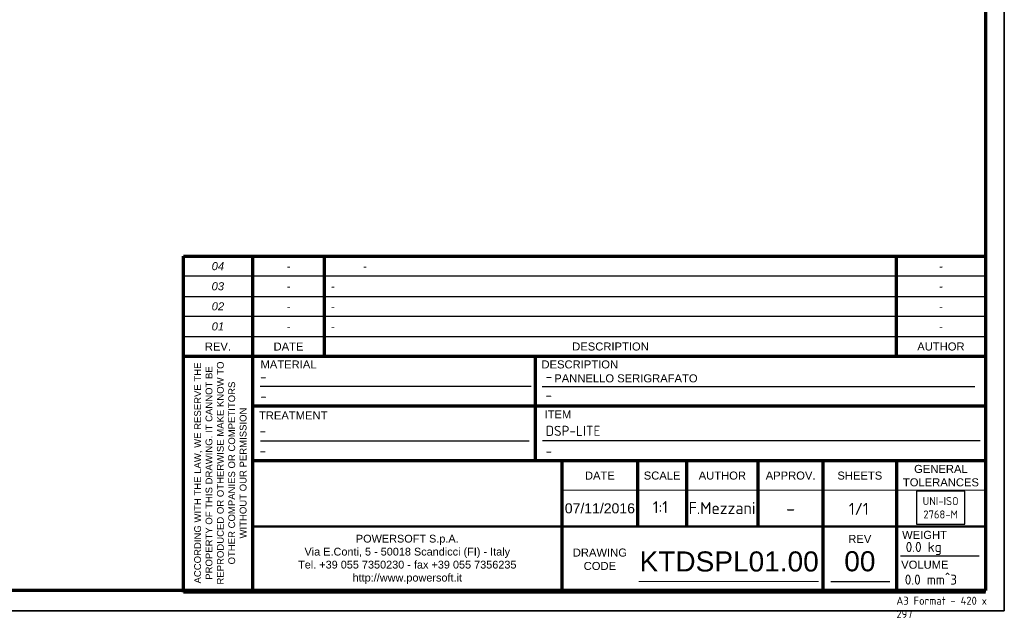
# Model space of a CAD drawing. Header units: millimetres. Extents: x 1 to 420, y -2 to 296.
# Tile 9 of 16: x 175 to 420, y -2 to 147. Entities that reach past the tile are written whole.
import ezdxf
from ezdxf.entities.mleader import LeaderData, LeaderLine
from ezdxf.math import Vec2, Vec3

# ---------------------------------------------------------------- set-up
doc = ezdxf.new("R2010")
doc.units = ezdxf.units.MM
for name, color, linetype in [('_Translation', 7, 'Continuous'), ('BORDO', 7, 'Continuous'), ('Default', 7, 'Continuous'), ('Predefinito', 7, 'Continuous')]:
    doc.layers.add(name, color=color, linetype=linetype)

# ---------------------------------------------------------------- blocks, each defined once
blk = doc.blocks.new('_DOT')
at = {"color": 0, "linetype": 'ByBlock', "lineweight": -2}
blk.add_line((-0.5, 0), (-1, 0), dxfattribs=at)
at = {"color": 0, "linetype": 'ByBlock', "const_width": 0.5}
blk.add_lwpolyline([(-0.25, 0, 1), (0.25, 0, 1)], format="xyb", close=True, dxfattribs=at)

msp = doc.modelspace()

# ---------------------------------------------------------------- linework, layer by layer
at = {"layer": '_Translation', "color": 7, "linetype": 'Continuous', "lineweight": 70}
for p, q in [((415.345, 291.597), (415.345, 5.051)), ((215.495, 4.67), (215.495, 88.313)), ((215.495, 88.313), (415.317, 88.313)), ((232.692, 88.313), (232.692, 4.67)), ((415.317, 63.319), (215.495, 63.319)), ((303.176, 37.325), (303.176, 63.319)), ((232.692, 51.048), (415.317, 51.048)), ((415.317, 37.325), (232.692, 37.325)), ((309.88, 4.67), (309.88, 37.325)), ((328.634, 37.325), (328.634, 20.997)), ((340.89, 20.997), (340.89, 37.325)), ((358.645, 37.325), (358.645, 20.997)), ((374.9, 4.67), (374.9, 37.325)), ((393.125, 37.325), (393.125, 17.907)), ((415.345, 5.051), (5.475, 5.051))]:
    msp.add_line(p, q, dxfattribs=at)
at = {"layer": '_Translation', "color": 7, "linetype": 'Continuous', "lineweight": 25}
for p, q in [((415.317, 83.329), (215.495, 83.329)), ((215.495, 78.312), (415.317, 78.312)), ((415.317, 73.316), (215.495, 73.316)), ((215.495, 68.318), (415.317, 68.318)), ((234.613, 55.913), (302.1, 55.913)), ((304.865, 55.891), (412.649, 55.891)), ((413.969, 42.326), (304.998, 42.326))]:
    msp.add_line(p, q, dxfattribs=at)
at = {"layer": '_Translation', "color": 7, "linetype": 'Continuous', "lineweight": 30}
msp.add_lwpolyline([(398.129, 29.764), (398.129, 21.581), (410.178, 21.581), (410.178, 29.764), (398.129, 29.764)], dxfattribs=at)
at = {"layer": 'Default', "color": 7, "linetype": 'Continuous', "lineweight": 18}
msp.add_line((328.978, 7.347), (373.734, 7.347), dxfattribs=at)
at = {"layer": 'Predefinito', "color": 7, "linetype": 'Continuous', "lineweight": 35}
for p, q in [((420.012, 296.257), (420.012, -0.008)), ((420.012, -0.008), (0.74, -0.008))]:
    msp.add_line(p, q, dxfattribs=at)
at = {"layer": 'Predefinito', "color": 7, "linetype": 'Continuous', "lineweight": 70}
for p, q in [((250.681, 63.319), (250.681, 88.313)), ((393.125, 63.319), (393.125, 88.313)), ((393.125, 17.907), (393.125, 4.67)), ((415.317, 4.67), (215.495, 4.67))]:
    msp.add_line(p, q, dxfattribs=at)
at = {"layer": 'Predefinito', "color": 7, "linetype": 'Continuous', "lineweight": 9}
for p, q in [((415.317, 88.313), (415.317, 4.67)), ((210.703, -0.008), (420.012, -0.008))]:
    msp.add_line(p, q, dxfattribs=at)
at = {"layer": 'Predefinito', "color": 7, "linetype": 'Continuous', "lineweight": 25}
for p, q in [((234.679, 42.35), (301.649, 42.35)), ((394.147, 13.708), (413.71, 13.708)), ((376.763, 7.347), (391.494, 7.347)), ((393.935, 5.36), (414.071, 5.36))]:
    msp.add_line(p, q, dxfattribs=at)
at = {"layer": 'Predefinito', "color": 7, "linetype": 'Continuous', "lineweight": 18}
msp.add_line((309.88, 30.028), (415.317, 30.028), dxfattribs=at)
at = {"layer": 'Predefinito', "color": 7, "linetype": 'Continuous', "lineweight": 50}
msp.add_line((415.317, 20.997), (232.692, 20.997), dxfattribs=at)

# ---------------------------------------------------------------- texts
at = {"layer": '_Translation', "char_height": 2}
for s, insert, width, attachment_point in [('{\\fArial|b0||i1||c0|p34;\\C7;\\H2.;\\W1.;04}', (224.094, 85.813), 17.19725, 5), ('{\\fArial|b0||i1||c0|p34;\\C7;\\H2.;\\W1.;-}', (241.687, 85.813), 17.98926, 5), ('{\\fArial|b0||i1||c0|p34;\\C7;\\H2.;\\W1.;^I}{\\fArial|b0||i1||c0|p34;\\C7;\\H2.;\\W1.;  -}', (250.681, 85.813), 142.44308, 4), ('{\\fArial|b0||i1||c0|p34;\\C7;\\H2.;\\W1.;-}', (404.221, 85.813), 22.19296, 5), ('{\\fArial|b0||i1||c0|p34;\\C7;\\H2.;\\W1.;03}', (224.077, 80.815), 17.16428, 5), ('{\\fArial|b0||i1||c0|p34;\\C7;\\H2.;\\W1.;-}', (241.687, 80.815), 17.98926, 5), ('{\\fArial|b0||i1||c0|p34;\\C7;\\H2.;\\W1.;  -}', (250.681, 80.815), 142.44308, 4), ('{\\fArial|b0||i1||c0|p34;\\C7;\\H2.;\\W1.;-}', (404.221, 80.815), 22.19296, 5), ('{\\fArial|b0||i1||c0|p34;\\C7;\\H2.;\\W1.;02}', (224.094, 75.816), 17.19725, 5), ('{\\fArial|b0||i1||c0|p34;\\C7;\\H2.;\\W1.;-}', (241.687, 75.814), 17.98926, 5), ('{\\fArial|b0||i1||c0|p34;\\C7;\\H2.;\\W1.;  -}', (250.681, 75.816), 142.44308, 4), ('{\\fArial|b0||i1||c0|p34;\\C7;\\H2.;\\W1.;-}', (404.221, 75.816), 22.19296, 5), ('{\\fArial|b0||i1||c0|p34;\\C7;\\H2.;\\W1.;01}', (224.094, 70.817), 17.19725, 5), ('{\\fArial|b0||i1||c0|p34;\\C7;\\H2.;\\W1.;-}', (241.687, 70.817), 17.98926, 5), ('{\\fArial|b0||i1||c0|p34;\\C7;\\H2.;\\W1.;  -}', (250.681, 70.817), 142.44308, 4), ('{\\fArial|b0||i1||c0|p34;\\C7;\\H2.;\\W1.;-}', (404.221, 70.817), 22.19296, 5), ('{\\fArial|b0||i0||c0|p34;\\C7;\\H2.;\\W1.;REV.}', (224.094, 65.818), 17.19725, 5), ('{\\fArial|b0||i0||c0|p34;\\C7;\\H2.;\\W1.;DATE}', (241.687, 65.818), 17.98926, 5), ('{\\fArial|b0||i0||c0|p34;\\C7;\\H2.;\\W1.;DESCRIPTION}', (321.903, 65.818), 142.44308, 5), ('{\\fArial|b0||i0||c0|p34;\\C7;\\H2.;\\W1.;AUTHOR}', (404.221, 65.818), 22.19296, 5), ('{\\fArial|b0||i0||c0|p34;\\C7;\\H2.;\\W1.;MATERIAL}', (241.686, 61.362), 17.98824, 5), ('{\\fArial|b0||i0||c0|p34;\\C7;\\H2.;\\W1.;DESCRIPTION}', (314.245, 61.354), 22.13987, 5), ('{\\fArial|b0||i0||c0|p34;\\C7;\\H2.;\\W1.;TREATMENT}', (242.855, 48.668), 20.32635, 5), ('{\\fArial|b0||i0||c0|p34;\\C7;\\H2.;\\W1.;ITEM}', (308.802, 48.928), 11.25254, 5), ('{\\fArial|b0||i0||c0|p34;\\C7;\\H2.;\\W1.;DATE}', (319.257, 33.676), 18.75434, 5), ('{\\fArial|b0||i0||c0|p34;\\C7;\\H2.;\\W1.;SCALE}', (334.762, 33.676), 12.25588, 5), ('{\\fArial|b0||i0||c0|p34;\\C7;\\H2.;\\W1.;AUTHOR}', (349.768, 33.676), 17.75458, 5), ('{\\fArial|b0||i0||c0|p34;\\C7;\\H2.;\\W1.;APPROV.}', (366.772, 33.676), 16.25493, 5), ('{\\fArial|b0||i0||c0|p34;\\C7;\\H2.;\\W1.;SHEETS}', (384.012, 33.676), 18.22469, 5), ('{\\fArial|b0||i0||c0|p34;\\C7;\\H2.;\\W1.;GENERAL \\P}{\\fArial|b0||i0||c0|p34;\\C7;\\H2.;\\W1.;TOLERANCES}', (404.221, 33.66), 22.19296, 5), ('{\\fSolid Edge ISO|b0||i0||c0|p34;\\C7;\\H2.;\\W1.;UNI-ISO\\P}{\\fSolid Edge ISO|b0||i0||c0|p34;\\C7;\\H2.;\\W1.;2768-M}', (404.153, 25.673), 12.04884, 5), ('{\\fArial|b0||i0||c0|p34;\\C7;\\H2.;\\W1.;WEIGHT}', (400.136, 18.906), 14.02207, 5), ('{\\fArial|b0||i0||c0|p34;\\C7;\\H2.;\\W1.;REV}', (384.012, 17.913), 18.22469, 5), ('{\\fArial|b0||i0||c0|p34;\\C7;\\H2.;\\W1.;DRAWING\\P}{\\fArial|b0||i0||c0|p34;\\C7;\\H2.;\\W1.;CODE}', (319.257, 12.834), 18.75434, 5), ('{\\fArial|b0||i0||c0|p34;\\C7;\\H2.;\\W1.;VOLUME}', (400.218, 11.48), 14.1342, 5)]:
    msp.add_mtext(s, dxfattribs=dict(at, insert=insert, width=width, attachment_point=attachment_point))
at = {"layer": '_Translation', "insert": (224.712, 34.322), "char_height": 1.7, "width": 57.16663, "attachment_point": 5, "rotation": 90}
msp.add_mtext('{\\fArial|b0||i0||c0|p34;\\C7;\\H1.7;\\W1.;ACCORDING WITH THE LAW, WE RESERVE THE \\P}{\\fArial|b0||i0||c0|p34;\\C7;\\H1.7;\\W1.;PROPERTY OF THIS DRAWING. IT CANNOT BE \\P}{\\fArial|b0||i0||c0|p34;\\C7;\\H1.7;\\W1.;REPRODUCED OR OTHERWISE MAKE KNOW TO \\P}{\\fArial|b0||i0||c0|p34;\\C7;\\H1.7;\\W1.;OTHER COMPANIES OR COMPETITORS \\P}{\\fArial|b0||i0||c0|p34;\\C7;\\H1.7;\\W1.;WITHOUT OUR PERMISSION }', dxfattribs=at)
at = {"layer": 'BORDO', "attachment_point": 5}
for s, insert, char_height, width in [('{\\fArial|b0||i0||c0|p34;\\C7;\\H2.5;\\W1.;07/11/2016}', (319.257, 25.512), 2.5, 18.75434), ('{\\fSolid Edge ISO|b0||i0||c0|p34;\\C7;\\H3.5;\\W1.;-}', (366.772, 25.512), 3.5, 16.25493)]:
    msp.add_mtext(s, dxfattribs=dict(at, insert=insert, char_height=char_height, width=width))
at = {"layer": 'Default', "insert": (307.895, 58.897), "char_height": 2, "width": 39.31305, "attachment_point": 1}
msp.add_mtext('{\\fArial Baltic|b0||i0||c0|p34;\\C7;\\H2.;\\W1.;PANNELLO SERIGRAFATO}', dxfattribs=at)
at = {"layer": 'Predefinito'}
for s, insert, char_height, width, attachment_point in [('{\\fArial|b0||i0||c0|p34;\\C7;\\H1.940277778;\\W1.;\\T1.;POWERSOFT S.p.A.\\P}{\\fArial|b0||i0||c0|p34;\\C7;\\H1.940277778;\\W1.;\\T1.;Via E.Conti, 5 - 50018 Scandicci (FI) - Italy\\P}{\\fArial|b0||i0||c0|p34;\\C7;\\H1.940277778;\\W1.;\\T1.;Tel. +39 055 7350230 - fax +39 055 7356235\\P}{\\fArial|b0||i0||c0|p34;\\C7;\\H1.940277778;\\W1.;\\T1.;http://www.powersoft.it\\P}', (271.277, 12.834), 1.94028, 77.20525, 5), ('{\\fSolid Edge ISO|b0||i0||c0|p34;\\C7;\\H2.;\\W1.;A3 Format - 420 x 297}', (393.127, 3.517), 2, 24.65001, 1)]:
    msp.add_mtext(s, dxfattribs=dict(at, insert=insert, char_height=char_height, width=width, attachment_point=attachment_point))

# ---------------------------------------------------------------- leaders
at = {"layer": 'Default', "color": 7, "linetype": 'Continuous', "lineweight": 35}
ml = msp.add_multileader_mtext('Standard', dxfattribs=at)
ml.set_content('{\\pxsm0.9;\\fSolid Edge ISO|b1||i0||c0|p34;\\W1.;-\\P}', color=256)
ml.set_leader_properties()
ml.set_arrow_properties(name='DOT')
ml.build(insert=Vec2(0, 0))
ml.multileader.update_dxf_attribs({"leader_type": 0, "dogleg_length": 0, "arrow_head_size": 3.75})
ctx = ml.context
ctx.base_point, ctx.char_height, ctx.arrow_head_size, ctx.landing_gap_size = Vec3(232.604, 58.272), 2.5, 3.75, 0.875
ctx.mtext.insert = Vec3(234.604, 59.522)
ml = msp.add_multileader_mtext('Standard', dxfattribs=at)
ml.set_content('{\\pxsm0.9;\\fSolid Edge ISO|b1||i0||c0|p34;\\W1.;-\\P}', color=256)
ml.set_leader_properties()
ml.set_arrow_properties(name='DOT')
ml.build(insert=Vec2(0, 0))
ml.multileader.update_dxf_attribs({"leader_type": 0, "dogleg_length": 0, "arrow_head_size": 3.75})
ctx = ml.context
ctx.base_point, ctx.char_height, ctx.arrow_head_size, ctx.landing_gap_size = Vec3(303.756, 58.384), 2.5, 3.75, 0.875
ctx.mtext.insert = Vec3(305.756, 59.634)
ml = msp.add_multileader_mtext('Standard', dxfattribs=at)
ml.set_content('{\\pxsm0.9;\\fSolid Edge ISO|b1||i0||c0|p34;\\W1.;-\\P}', color=256)
ml.set_leader_properties()
ml.set_arrow_properties(name='DOT')
ml.build(insert=Vec2(0, 0))
ml.multileader.update_dxf_attribs({"leader_type": 0, "dogleg_length": 0, "arrow_head_size": 3.75})
ctx = ml.context
ctx.base_point, ctx.char_height, ctx.arrow_head_size, ctx.landing_gap_size = Vec3(232.632, 53.451), 2.5, 3.75, 0.875
ctx.mtext.insert = Vec3(234.632, 54.701)
ml = msp.add_multileader_mtext('Standard', dxfattribs=at)
ml.set_content('{\\pxsm0.9;\\fSolid Edge ISO|b1||i0||c0|p34;\\W1.;-\\P}', color=256)
ml.set_leader_properties()
ml.set_arrow_properties(name='DOT')
ml.build(insert=Vec2(0, 0))
ml.multileader.update_dxf_attribs({"leader_type": 0, "dogleg_length": 0, "arrow_head_size": 3.75})
ctx = ml.context
ctx.base_point, ctx.char_height, ctx.arrow_head_size, ctx.landing_gap_size = Vec3(303.693, 53.705), 2.5, 3.75, 0.875
ctx.mtext.insert = Vec3(305.693, 54.955)
ml = msp.add_multileader_mtext('Standard', dxfattribs=at)
ml.set_content('{\\pxsm0.9;\\fSolid Edge ISO|b1||i0||c0|p34;\\W1.;-\\P}', color=256)
ml.set_leader_properties()
ml.set_arrow_properties(name='DOT')
ml.build(insert=Vec2(0, 0))
ml.multileader.update_dxf_attribs({"leader_type": 0, "dogleg_length": 0, "arrow_head_size": 3.75})
ctx = ml.context
ctx.base_point, ctx.char_height, ctx.arrow_head_size, ctx.landing_gap_size = Vec3(232.487, 44.836), 2.5, 3.75, 0.875
ctx.mtext.insert = Vec3(234.487, 46.086)
ml = msp.add_multileader_mtext('Standard', dxfattribs=at)
ml.set_content('{\\pxsm0.9;\\fSolid Edge ISO|b1||i0||c0|p34;\\W1.;DSP-LITE\\P}', color=256)
ml.set_leader_properties()
ml.set_arrow_properties(name='DOT')
ml.build(insert=Vec2(0, 0))
ml.multileader.update_dxf_attribs({"leader_type": 0, "dogleg_length": 0, "arrow_head_size": 3.75})
ctx = ml.context
ctx.base_point, ctx.char_height, ctx.arrow_head_size, ctx.landing_gap_size = Vec3(303.768, 44.808), 2.5, 3.75, 0.875
ctx.mtext.insert = Vec3(305.768, 46.078)
ml = msp.add_multileader_mtext('Standard', dxfattribs=at)
ml.set_content('{\\pxsm0.9;\\fSolid Edge ISO|b1||i0||c0|p34;\\W1.;-\\P}', color=256)
ml.set_leader_properties()
ml.set_arrow_properties(name='DOT')
ml.build(insert=Vec2(0, 0))
ml.multileader.update_dxf_attribs({"leader_type": 0, "dogleg_length": 0, "arrow_head_size": 3.75})
ctx = ml.context
ctx.base_point, ctx.char_height, ctx.arrow_head_size, ctx.landing_gap_size = Vec3(232.475, 39.85), 2.5, 3.75, 0.875
ctx.mtext.insert = Vec3(234.475, 41.1)
ml = msp.add_multileader_mtext('Standard', dxfattribs=at)
ml.set_content('{\\pxsm0.9;\\fSolid Edge ISO|b1||i0||c0|p34;\\W1.;-\\P}', color=256)
ml.set_leader_properties()
ml.set_arrow_properties(name='DOT')
ml.build(insert=Vec2(0, 0))
ml.multileader.update_dxf_attribs({"leader_type": 0, "dogleg_length": 0, "arrow_head_size": 3.75})
ctx = ml.context
ctx.base_point, ctx.char_height, ctx.arrow_head_size, ctx.landing_gap_size = Vec3(303.717, 39.808), 2.5, 3.75, 0.875
ctx.mtext.insert = Vec3(305.717, 41.058)
ml = msp.add_multileader_mtext('Standard', dxfattribs=at)
ml.set_content('{\\pxsm0.9;\\fSolid Edge ISO|b0||i0||c0|p34;\\W1.;1:1\\P}', color=256)
ml.set_leader_properties()
ml.set_arrow_properties(name='DOT')
ml.build(insert=Vec2(0, 0))
ml.multileader.update_dxf_attribs({"leader_type": 0, "dogleg_length": 0, "arrow_head_size": 4.5})
ctx = ml.context
ctx.base_point, ctx.char_height, ctx.arrow_head_size, ctx.landing_gap_size = Vec3(331.031, 25.828), 3, 4.5, 1.05
ctx.text_align_type = 1
ctx.mtext.insert, ctx.mtext.alignment = Vec3(334.33, 27.331), 2
ml = msp.add_multileader_mtext('Standard', dxfattribs=at)
ml.set_content('{\\pxsm0.9;\\fSolid Edge ISO|b0||i0||c0|p34;\\W1.;F.Mezzani\\P}', color=256)
ml.set_leader_properties()
ml.set_arrow_properties(name='DOT')
ml.build(insert=Vec2(0, 0))
ml.multileader.update_dxf_attribs({"leader_type": 0, "dogleg_length": 0, "arrow_head_size": 4.5})
ctx = ml.context
ctx.base_point, ctx.char_height, ctx.arrow_head_size, ctx.landing_gap_size = Vec3(340.96, 25.592), 3, 4.5, 1.05
ctx.text_align_type = 1
ctx.mtext.insert, ctx.mtext.alignment = Vec3(349.689, 27.097), 2
ml = msp.add_multileader_mtext('Standard', dxfattribs=at)
ml.set_content('{\\pxsm0.9;\\fSolid Edge ISO|b0||i0||c0|p34;\\W1.;1/1\\P}', color=256)
ml.set_leader_properties()
ml.set_arrow_properties(name='DOT')
ml.build(insert=Vec2(0, 0))
ml.multileader.update_dxf_attribs({"leader_type": 0, "dogleg_length": 0, "arrow_head_size": 4.5})
ctx = ml.context
ctx.base_point, ctx.char_height, ctx.arrow_head_size, ctx.landing_gap_size = Vec3(380.167, 25.394), 3, 4.5, 1.05
ctx.text_align_type = 1
ctx.mtext.insert, ctx.mtext.alignment = Vec3(383.766, 26.899), 2
ml = msp.add_multileader_mtext('Standard', dxfattribs=at)
ml.set_content('{\\pxsm0.9;\\fSolid Edge ISO|b0||i0||c0|p34;\\W1.;0.0 kg\\P}', color=256)
ml.set_leader_properties()
ml.set_arrow_properties(name='DOT')
ml.build(insert=Vec2(0, 0))
ml.multileader.update_dxf_attribs({"leader_type": 0, "dogleg_length": 0, "arrow_head_size": 3.75})
ctx = ml.context
ctx.base_point, ctx.char_height, ctx.arrow_head_size, ctx.landing_gap_size = Vec3(393.448, 15.582), 2.5, 3.75, 0.875
ctx.mtext.insert = Vec3(395.448, 17.158)
ml = msp.add_multileader_mtext('Standard', dxfattribs=at)
ml.set_content('{\\pxsm0.9;\\fArial|b0||i0||c0|p34;\\W1.;KTDSPL01.00\\P}', color=256)
ml.set_leader_properties()
ml.set_arrow_properties(name='DOT')
ml.build(insert=Vec2(0, 0))
ml.multileader.update_dxf_attribs({"leader_type": 0, "dogleg_length": 0, "arrow_head_size": 7.5})
ctx = ml.context
ctx.base_point, ctx.char_height, ctx.arrow_head_size, ctx.landing_gap_size = Vec3(327.139, 12.259), 5, 7.5, 1.75
ctx.mtext.insert = Vec3(329.139, 14.801)
ml = msp.add_multileader_mtext('Standard', dxfattribs=at)
ml.set_content('{\\pxsm0.9;\\fArial|b0||i0||c0|p34;\\W1.;00\\P}', color=256)
ml.set_leader_properties()
ml.set_arrow_properties(name='DOT')
ml.build(insert=Vec2(0, 0))
ml.multileader.update_dxf_attribs({"leader_type": 0, "dogleg_length": 0, "arrow_head_size": 7.5})
ctx = ml.context
ctx.base_point, ctx.char_height, ctx.arrow_head_size, ctx.landing_gap_size = Vec3(378.456, 12.306), 5, 7.5, 1.75
ctx.text_align_type = 1
ctx.mtext.insert, ctx.mtext.alignment = Vec3(384.024, 14.848), 2
ml = msp.add_multileader_mtext('Standard', dxfattribs=at)
ml.set_content('{\\pxsm0.9;\\fSolid Edge ISO|b0||i0||c0|p34;\\W1.;0.0 mm^ 3\\P}', color=256)
ml.set_leader_properties()
ml.set_arrow_properties(name='DOT')
ml.build(insert=Vec2(0, 0))
ml.multileader.update_dxf_attribs({"leader_type": 0, "dogleg_length": 0, "arrow_head_size": 3.75})
ctx = ml.context
ctx.base_point, ctx.char_height, ctx.arrow_head_size, ctx.landing_gap_size = Vec3(393.214, 7.775), 2.5, 3.75, 0.875
ctx.mtext.insert = Vec3(395.214, 9.037)

doc.saveas('drawing.dxf')
